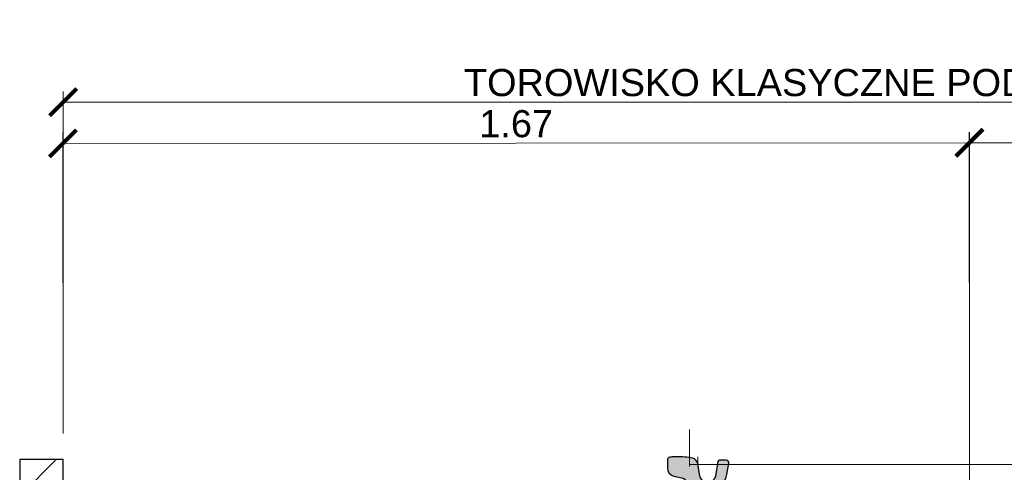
# Model space of a CAD drawing. Header units: feet. Extents: x 210.7 to 255.4, y -209.3 to -191.9.
# Tile 4 of 25: x 215.977 to 217.791, y -203.845 to -203.011. Entities that reach past the tile are written whole.
import ezdxf

# ---------------------------------------------------------------- set-up
doc = ezdxf.new("R2010")
doc.units = ezdxf.units.FT
doc.header["$MEASUREMENT"] = 0
doc.header["$PDMODE"] = 34
doc.linetypes.add('DASHDOT2', pattern=[12.7, 6.35, -3.175, 0, -3.175])
for name, color, linetype, lineweight in [('BETON kresk', 8, 'Continuous', 9), ('Osie', 1, 'DASHDOT2', 13), ('oś-szyny', 1, 'DASHDOT2', 0), ('Podkład', 7, 'Continuous', 30), ('Sb3', 7, 'Continuous', 15), ('sb4', 7, 'Continuous', 15), ('Wymiar', 7, 'Continuous', 15)]:
    doc.layers.add(name, color=color, linetype=linetype, lineweight=lineweight)
for name, color, linetype in [('beton obram', 7, 'Continuous'), ('Podkadka sprężysta', 1, 'Continuous'), ('Szyna', 7, 'Continuous')]:
    doc.layers.add(name, color=color, linetype=linetype)
doc.layers.add('brudnopis', color=50, linetype='Continuous', lineweight=30, plot=False)
doc.styles.add('Opis_1_25', font='arial.ttf', dxfattribs={"height": 0.05})
doc.dimstyles.new('1_25_DK$0', dxfattribs={"dimtxt": 0.05, "dimasz": 0.05, "dimexe": 0.02, "dimexo": 0.05, "dimgap": 0.01, "dimtad": 1, "dimdec": 3, "dimzin": 3, "dimdsep": 46, "dimtxsty": 'Opis_1_25', "dimblk": 'ARCHTICK', "dimcen": 0.05, "dimclrd": 256, "dimclre": 256, "dimazin": 3, "dimtfac": 1, "dimtdec": 3, "dimtofl": 0, "dimtmove": 0, "dimatfit": 3, "dimldrblk": 'ARCHTICK', "dimfxl": 1, "dimfrac": 2, "dimtolj": 1, "dimtzin": 3, "dimlwd": -1, "dimlwe": -1, "dimarcsym": 0})

# ---------------------------------------------------------------- blocks, each defined once
blk = doc.blocks.new('_ArchTick')
at = {"color": 0, "linetype": 'ByBlock', "lineweight": 0, "const_width": 0.15}
blk.add_lwpolyline([(-0.5, -0.5), (0.5, 0.5)], dxfattribs=at)
blk = doc.blocks.new('*D16')
at = {"layer": 'DEFPOINTS', "color": 0, "lineweight": 70, "transparency": 16777216}
for p in [(218.9266122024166, -203.2367113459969), (217.7270996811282, -203.8227364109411), (218.9270997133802, -203.8217364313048)]:
    blk.add_point(p, dxfattribs=at)
at = {"layer": 'Wymiar', "transparency": 16777216}
for p, q in [((218.9270580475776, -203.7717364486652), (218.9265955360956, -203.216711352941)), ((217.7270580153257, -203.7727364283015), (217.7265955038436, -203.2177113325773)), ((217.7266121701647, -203.2377113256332), (218.9266122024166, -203.2367113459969))]:
    blk.add_line(p, q, dxfattribs=at)
at = {"layer": 'Wymiar', "transparency": 16777216, "xscale": 0.05, "yscale": 0.05, "zscale": 0.05}
for p, rotation in [((217.7266121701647, -203.2377113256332), 180.0477454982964), ((218.9266122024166, -203.2367113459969), 0.04774549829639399)]:
    blk.add_blockref('_ArchTick', p, dxfattribs=dict(at, rotation=rotation))
at = {"layer": 'Wymiar', "color": 0, "transparency": 16777216, "insert": (218.3265825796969, -203.2016826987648), "char_height": 0.05, "attachment_point": 5, "rotation": 0.047745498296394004, "style": 'Opis_1_25'}
blk.add_mtext('\\A1;1.20', dxfattribs=at)
blk = doc.blocks.new('*D17')
at = {"layer": 'DEFPOINTS', "color": 0, "lineweight": 70, "transparency": 16777216}
for p in [(217.7267493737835, -203.237711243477), (216.0570997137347, -203.8237363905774), (217.7270996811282, -203.8227364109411)]:
    blk.add_point(p, dxfattribs=at)
at = {"layer": 'Wymiar', "transparency": 16777216}
for p, q in [((216.0570697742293, -203.7737363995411), (216.0567374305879, -203.2187112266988)), ((217.7270697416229, -203.7727364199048), (217.7267373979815, -203.2177112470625)), ((216.05674940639, -203.2387112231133), (217.7267493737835, -203.237711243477))]:
    blk.add_line(p, q, dxfattribs=at)
at = {"layer": 'Wymiar', "transparency": 16777216, "xscale": 0.05, "yscale": 0.05, "zscale": 0.05}
for p, rotation in [((216.05674940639, -203.2387112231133), 180.0343081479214), ((217.7267493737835, -203.237711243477), 0.03430814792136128)]:
    blk.add_blockref('_ArchTick', p, dxfattribs=dict(at, rotation=rotation))
at = {"layer": 'Wymiar', "color": 0, "transparency": 16777216, "insert": (216.8917281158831, -203.2026825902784), "char_height": 0.05, "attachment_point": 5, "rotation": 0.03430814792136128, "style": 'Opis_1_25'}
blk.add_mtext('\\A1;1.67', dxfattribs=at)
blk = doc.blocks.new('*D15')
at = {"layer": 'DEFPOINTS', "color": 0, "lineweight": 70, "transparency": 16777216}
for p in [(218.9270997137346, -203.1627676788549), (216.0570997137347, -203.8217364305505), (218.9270997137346, -203.8217364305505)]:
    blk.add_point(p, dxfattribs=at)
at = {"layer": 'Wymiar', "transparency": 16777216}
for p, q in [((216.0570997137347, -203.7717364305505), (216.0570997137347, -203.1427676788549)), ((218.9270997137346, -203.7717364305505), (218.9270997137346, -203.1427676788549)), ((216.0570997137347, -203.1627676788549), (218.9270997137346, -203.1627676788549))]:
    blk.add_line(p, q, dxfattribs=at)
at = {"layer": 'Wymiar', "transparency": 16777216, "xscale": 0.05, "yscale": 0.05, "zscale": 0.05, "rotation": 180}
blk.add_blockref('_ArchTick', (216.0570997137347, -203.1627676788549), dxfattribs=at)
at = {"layer": 'Wymiar', "transparency": 16777216, "xscale": 0.05, "yscale": 0.05, "zscale": 0.05}
blk.add_blockref('_ArchTick', (218.9270997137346, -203.1627676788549), dxfattribs=at)
at = {"layer": 'Wymiar', "color": 0, "transparency": 16777216, "insert": (217.4920997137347, -203.1268979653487), "char_height": 0.05, "attachment_point": 5, "style": 'Opis_1_25'}
blk.add_mtext('\\A1;{\\fArial|b0|i0|c238|p34;TOROWISKO KLASYCZNE PODSYPKOWE}', dxfattribs=at)
blk = doc.blocks.new('PS-60R2-SB4-1800')
h = blk.add_hatch(color=251)
edge = h.paths.add_edge_path()
edge.add_arc((-64.85020978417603, 18.20540894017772), 4.499999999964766, 4.328325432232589, 24.187061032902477, ccw=False)
edge.add_arc((-59.5653256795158, 18.60540894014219), 0.8000000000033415, 184.3283254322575, 364.3283254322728)
edge.add_arc((-64.85020978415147, 18.2054089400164), 6.099999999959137, 4.328325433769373, 5.518464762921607)
edge.add_line((-58.77848170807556, 18.79202480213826), (-58.02596563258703, 18.79189964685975))
edge.add_line((-58.02596563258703, 18.79189964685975), (-58.01851709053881, 17.15335696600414))
edge.add_line((-58.01851709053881, 17.15335696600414), (-60.51127112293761, 16.90517299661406))
edge.add_line((-60.51127112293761, 16.90517299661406), (-60.51143550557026, 16.10521954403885))
edge.add_line((-60.51143550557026, 16.10521954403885), (-61.65020978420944, 16.1054089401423))
edge.add_line((-61.65020978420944, 16.1054089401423), (-61.70545377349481, 17.70880618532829))
edge.add_line((-61.70545377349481, 17.70880618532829), (-61.70506451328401, 20.04929525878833))
edge.add_line((-61.70506451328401, 20.04929525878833), (-60.74525279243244, 20.04913562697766))
h = blk.add_hatch(color=251)
edge = h.paths.add_edge_path()
edge.add_arc((-38.14976804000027, 18.20942884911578), 4.499999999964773, 155.8129389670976, 175.6716745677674)
edge.add_arc((-43.43465214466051, 18.60942884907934), 0.8000000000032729, 175.6716745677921, 355.6716745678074, ccw=False)
edge.add_arc((-38.14976804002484, 18.20942884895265), 6.099999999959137, 174.4815352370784, 175.6716745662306, ccw=False)
edge.add_line((-44.22149611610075, 18.7960447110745), (-44.97401219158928, 18.79591955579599))
edge.add_line((-44.97401219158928, 18.79591955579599), (-44.9814607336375, 17.15737687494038))
edge.add_line((-44.9814607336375, 17.15737687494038), (-42.4887067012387, 16.90919290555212))
edge.add_line((-42.4887067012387, 16.90919290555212), (-42.48854231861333, 16.10923945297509))
edge.add_line((-42.48854231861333, 16.10923945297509), (-41.34976803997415, 16.10942884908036))
edge.add_line((-41.34976803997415, 16.10942884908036), (-41.29452405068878, 17.71282609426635))
edge.add_line((-41.29452405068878, 17.71282609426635), (-41.2949133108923, 20.0533151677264))
edge.add_line((-41.2949133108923, 20.0533151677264), (-42.25472503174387, 20.05315553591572))
h = blk.add_hatch(color=251)
edge = h.paths.add_edge_path()
edge.add_arc((38.14985109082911, 18.20942884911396), 4.499999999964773, 4.328325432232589, 24.18706103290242, ccw=False)
edge.add_arc((43.43473519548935, 18.60942884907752), 0.8000000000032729, 184.3283254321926, 364.3283254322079)
edge.add_arc((38.14985109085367, 18.20942884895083), 6.099999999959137, 4.328325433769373, 5.518464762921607)
edge.add_line((44.22157916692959, 18.79604471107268), (44.97409524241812, 18.79591955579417))
edge.add_line((44.97409524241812, 18.79591955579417), (44.98154378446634, 17.15737687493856))
edge.add_line((44.98154378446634, 17.15737687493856), (42.48878975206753, 16.9091929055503))
edge.add_line((42.48878975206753, 16.9091929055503), (42.48862536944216, 16.10923945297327))
edge.add_line((42.48862536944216, 16.10923945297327), (41.34985109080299, 16.10942884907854))
edge.add_line((41.34985109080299, 16.10942884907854), (41.29460710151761, 17.71282609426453))
edge.add_line((41.29460710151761, 17.71282609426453), (41.29499636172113, 20.05331516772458))
edge.add_line((41.29499636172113, 20.05331516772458), (42.25480808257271, 20.0531555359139))
h = blk.add_hatch(color=251)
edge = h.paths.add_edge_path()
edge.add_arc((64.85029283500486, 18.2054089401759), 4.499999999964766, 155.8129389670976, 175.6716745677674)
edge.add_arc((59.56540873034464, 18.60540894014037), 0.8000000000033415, 175.6716745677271, 355.67167456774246, ccw=False)
edge.add_arc((64.85029283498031, 18.20540894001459), 6.099999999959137, 174.4815352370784, 175.6716745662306, ccw=False)
edge.add_line((58.77856475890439, 18.79202480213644), (58.02604868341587, 18.79189964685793))
edge.add_line((58.02604868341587, 18.79189964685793), (58.01860014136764, 17.15335696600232))
edge.add_line((58.01860014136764, 17.15335696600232), (60.51135417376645, 16.90517299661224))
edge.add_line((60.51135417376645, 16.90517299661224), (60.5115185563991, 16.10521954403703))
edge.add_line((60.5115185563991, 16.10521954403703), (61.65029283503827, 16.10540894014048))
edge.add_line((61.65029283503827, 16.10540894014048), (61.70553682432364, 17.70880618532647))
edge.add_line((61.70553682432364, 17.70880618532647), (61.70514756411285, 20.04929525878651))
edge.add_line((61.70514756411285, 20.04929525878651), (60.74533584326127, 20.04913562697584))
at = {"layer": 'Podkadka sprężysta'}
h = blk.add_hatch(dxfattribs=at)
h.set_pattern_fill('ANSI37', color=256, angle=0.009529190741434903, style=0)
h.set_pattern_definition([(45.00952919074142, (-51.49991694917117, 15.60774071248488), (-0.08840304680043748, 0.08837364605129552), []), (135.0095291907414, (-51.49991694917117, 15.60774071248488), (-0.08837364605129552, -0.08840304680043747), [])])
h.paths.add_polyline_path([(-61.63283859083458, 15.60605544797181), (-61.65020978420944, 16.1054089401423), (-41.34976803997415, 16.10942884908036), (-41.36699530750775, 15.60942597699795)])
h = blk.add_hatch(dxfattribs=at)
h.set_pattern_fill('ANSI37', color=256, scale=100, style=0)
h.set_pattern_definition([(134.9904708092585, (51.5, 15.60774071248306), (0.08840304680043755, 0.08837364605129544), []), (44.99047080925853, (51.5, 15.60774071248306), (0.08837364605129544, -0.08840304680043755), [])])
h.paths.add_polyline_path([(61.63292164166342, 15.60605544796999), (61.65029283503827, 16.10540894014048), (41.34985109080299, 16.10942884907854), (41.36707835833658, 15.60942597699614)])
at = {"layer": 'sb4'}
h = blk.add_hatch(dxfattribs=at)
h.set_pattern_fill('ANSI31', color=256, angle=0.009529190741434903, style=0)
h.set_pattern_definition([(134.9904708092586, (-92.79758262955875, -4.70838610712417), (0.08840304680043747, 0.08837364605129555), [])])
edge = h.paths.add_edge_path()
edge.add_line((-61.65020978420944, 16.1054089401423), (-64.85020978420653, 16.1054089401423))
edge.add_arc((-64.8502097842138, 20.20540894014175), 4.099999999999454, 90.00000000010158, 270.00000000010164, ccw=False)
edge.add_arc((-64.85020978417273, 18.20540894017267), 6.099999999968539, 4.328325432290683, 90.00000000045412, ccw=False)
edge.add_arc((-59.5653256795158, 18.60540894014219), 0.8000000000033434, -175.67167456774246, 4.328325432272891, ccw=False)
edge.add_arc((-64.85020978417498, 18.20540894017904), 4.499999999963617, 4.328325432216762, 90.00000000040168)
edge.add_arc((-64.85020978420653, 20.20540894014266), 2.5, 90, 270)
edge.add_line((-64.85020978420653, 17.70540894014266), (-61.70580229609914, 17.70347502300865))
edge.add_line((-61.70580229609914, 17.70347502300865), (-61.65020978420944, 16.1054089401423))
h = blk.add_hatch(dxfattribs=at)
h.set_pattern_fill('ANSI31', color=256, angle=0.009529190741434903, style=0)
h.set_pattern_definition([(45.00952919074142, (-10.20239519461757, -4.704366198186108), (-0.08840304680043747, 0.08837364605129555), [])])
edge = h.paths.add_edge_path()
edge.add_line((-41.34976803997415, 16.10942884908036), (-38.14976803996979, 16.10942884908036))
edge.add_arc((-38.14976803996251, 20.2094288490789), 4.099999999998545, 269.9999999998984, 449.9999999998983)
edge.add_arc((-38.14976804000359, 18.20942884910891), 6.099999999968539, 89.99999999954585, 175.6716745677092)
edge.add_arc((-43.43465214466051, 18.60942884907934), 0.8000000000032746, 175.6716745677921, 355.6716745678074)
edge.add_arc((-38.14976804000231, 18.20942884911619), 4.499999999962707, 89.9999999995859, 175.6716745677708, ccw=False)
edge.add_arc((-38.14976803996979, 20.2094288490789), 2.5, -90, 90, ccw=False)
edge.add_line((-38.14976803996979, 17.7094288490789), (-41.29470646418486, 17.70753173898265))
edge.add_line((-41.29470646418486, 17.70753173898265), (-41.34976803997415, 16.10942884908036))
h = blk.add_hatch(dxfattribs=at)
h.set_pattern_fill('ANSI31', color=256, angle=0.009529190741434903, style=0)
h.set_pattern_definition([(134.9904708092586, (10.2024782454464, -4.704366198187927), (0.08840304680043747, 0.08837364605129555), [])])
edge = h.paths.add_edge_path()
edge.add_line((41.34985109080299, 16.10942884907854), (38.14985109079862, 16.10942884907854))
edge.add_arc((38.14985109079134, 20.20942884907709), 4.099999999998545, 90.00000000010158, 270.00000000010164, ccw=False)
edge.add_arc((38.14985109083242, 18.20942884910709), 6.099999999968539, 4.328325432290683, 90.00000000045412, ccw=False)
edge.add_arc((43.43473519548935, 18.60942884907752), 0.8000000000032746, -175.67167456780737, 4.328325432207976, ccw=False)
edge.add_arc((38.14985109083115, 18.20942884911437), 4.499999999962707, 4.328325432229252, 90.00000000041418)
edge.add_arc((38.14985109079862, 20.20942884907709), 2.5, 90, 270)
edge.add_line((38.14985109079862, 17.70942884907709), (41.29478951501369, 17.70753173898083))
edge.add_line((41.29478951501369, 17.70753173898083), (41.34985109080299, 16.10942884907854))
h = blk.add_hatch(dxfattribs=at)
h.set_pattern_fill('ANSI31', color=256, angle=0.009529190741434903, style=0)
h.set_pattern_definition([(45.00952919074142, (92.79766568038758, -4.708386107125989), (-0.08840304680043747, 0.08837364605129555), [])])
edge = h.paths.add_edge_path()
edge.add_line((61.65029283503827, 16.10540894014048), (64.85029283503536, 16.10540894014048))
edge.add_arc((64.85029283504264, 20.20540894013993), 4.099999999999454, 269.9999999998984, 449.9999999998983)
edge.add_arc((64.85029283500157, 18.20540894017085), 6.099999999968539, 89.9999999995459, 175.6716745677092)
edge.add_arc((59.56540873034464, 18.60540894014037), 0.8000000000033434, 175.6716745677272, 355.6716745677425)
edge.add_arc((64.85029283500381, 18.20540894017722), 4.499999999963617, 89.99999999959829, 175.6716745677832, ccw=False)
edge.add_arc((64.85029283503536, 20.20540894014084), 2.5, -90, 90, ccw=False)
edge.add_line((64.85029283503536, 17.70540894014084), (61.70588534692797, 17.70347502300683))
edge.add_line((61.70588534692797, 17.70347502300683), (61.65029283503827, 16.10540894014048))
at = {"layer": 'Szyna'}
h = blk.add_hatch(color=256, dxfattribs=at)
edge = h.paths.add_edge_path()
edge.add_arc((-54.07513544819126, 32.0297057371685), 1.499999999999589, 180.0000026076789, 258.6900701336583)
edge.add_line((-54.36930958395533, 30.5588347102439), (-52.90401923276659, 30.26577670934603))
edge.add_arc((-53.10013532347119, 29.28519602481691), 0.9999999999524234, 2.595729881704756e-06, 78.69007012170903, ccw=False)
edge.add_line((-52.10013532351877, 29.28519607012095), (-52.10013483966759, 18.64498753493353))
edge.add_arc((-53.10013483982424, 18.64498748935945), 1.000000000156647, -84.2894042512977, 2.611202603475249e-06, ccw=False)
edge.add_line((-53.00063107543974, 17.64995030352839), (-60.22998587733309, 16.92701449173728))
edge.add_arc((-60.20013474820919, 16.62850333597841), 0.3000000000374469, 95.71059571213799, 180.0000025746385)
edge.add_line((-60.50013474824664, 16.62850332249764), (-60.5001347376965, 16.3999995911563))
edge.add_arc((-60.20013473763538, 16.39999960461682), 0.3000000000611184, 180.0000025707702, 270.0000025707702)
edge.add_line((-60.20013472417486, 16.09999960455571), (-42.80013472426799, 16.1000003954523))
edge.add_arc((-42.80013473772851, 16.40000039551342), 0.3000000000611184, 270.0000025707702, 360.0000025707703)
edge.add_line((-42.50013473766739, 16.40000040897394), (-42.50013474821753, 16.62850414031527))
edge.add_arc((-42.80013474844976, 16.62850412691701), 0.3000000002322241, 2.558879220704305e-06, 84.28940942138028)
edge.add_line((-42.77028364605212, 16.92701528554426), (-49.99963851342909, 17.64995044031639))
edge.add_arc((-49.90013483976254, 18.64498763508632), 1.000000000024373, 180.0000026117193, 264.28940947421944, ccw=False)
edge.add_line((-50.90013483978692, 18.64498758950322), (-50.90013519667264, 26.49519612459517))
edge.add_arc((-49.90013519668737, 26.49519617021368), 0.9999999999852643, 101.30993508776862, 180.0000026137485, ccw=False)
edge.add_line((-50.0962513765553, 27.47577683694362), (-47.38879003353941, 28.0172692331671))
edge.add_arc((-48.07519666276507, 31.44930156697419), 3.500000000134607, 281.3099350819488, 350.5376803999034)
edge.add_line((-44.6228179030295, 30.87390526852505), (-44.28216873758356, 32.91780083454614))
edge.add_arc((-44.77536570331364, 33.00000030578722), 0.5000000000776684, 350.5376803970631, 450.000002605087)
edge.add_line((-44.77536572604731, 33.50000030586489), (-45.99262867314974, 33.50000025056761))
edge.add_arc((-45.99262865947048, 33.20000025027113), 0.3000000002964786, 90.00000261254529, 170.5376804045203)
edge.add_line((-46.28854683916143, 33.24931993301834), (-46.7379117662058, 30.55312961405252))
edge.add_arc((-48.09913539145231, 30.78000015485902), 1.380000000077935, 270.0000025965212, 350.5376803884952, ccw=False)
edge.add_line((-48.09913532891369, 29.40000015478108), (-48.25113532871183, 29.40000014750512))
edge.add_arc((-48.2511353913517, 30.78000014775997), 1.380000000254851, 189.4623248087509, 270.00000260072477, ccw=False)
edge.add_line((-49.61235899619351, 30.55312948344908), (-49.98892671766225, 32.81253518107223))
edge.add_arc((-51.27123880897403, 32.59881643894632), 1.300000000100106, 9.462324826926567, 76.81804508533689)
edge.add_arc((-52.79913517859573, 26.07535626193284), 7.999999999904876, 76.81804506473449, 86.81323531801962)
edge.add_arc((-54.02213417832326, 4.109376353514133), 29.99999999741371, 86.81323532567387, 90.3828454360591)
edge.add_arc((-54.16913517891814, 26.10888522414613), 8.000000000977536, 90.38284543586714, 96.93827769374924)
edge.add_arc((-55.07513551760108, 33.55396167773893), 0.500000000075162, 96.93827769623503, 180.000002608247)
edge.add_line((-55.57513551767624, 33.55396165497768), (-55.57513544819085, 32.02970566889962))
h = blk.add_hatch(color=256, dxfattribs=at)
edge = h.paths.add_edge_path()
edge.add_arc((54.0752184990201, 32.02970573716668), 1.499999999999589, 281.30992986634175, 359.99999739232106, ccw=False)
edge.add_line((54.36939263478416, 30.55883471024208), (52.90410228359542, 30.26577670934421))
edge.add_arc((53.10021837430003, 29.28519602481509), 0.9999999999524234, 101.3099298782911, 179.99999740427)
edge.add_line((52.10021837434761, 29.28519607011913), (52.10021789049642, 18.64498753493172))
edge.add_arc((53.10021789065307, 18.64498748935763), 1.000000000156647, 179.9999973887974, 264.2894042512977)
edge.add_line((53.00071412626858, 17.64995030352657), (60.23006892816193, 16.92701449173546))
edge.add_arc((60.20021779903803, 16.62850333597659), 0.3000000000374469, -2.574638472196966e-06, 84.289404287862, ccw=False)
edge.add_line((60.50021779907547, 16.62850332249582), (60.50021778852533, 16.39999959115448))
edge.add_arc((60.20021778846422, 16.399999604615), 0.3000000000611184, 269.9999974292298, 359.9999974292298, ccw=False)
edge.add_line((60.20021777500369, 16.09999960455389), (42.80021777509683, 16.10000039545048))
edge.add_arc((42.80021778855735, 16.4000003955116), 0.3000000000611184, 179.9999974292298, 269.9999974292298, ccw=False)
edge.add_line((42.50021778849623, 16.40000040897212), (42.50021779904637, 16.62850414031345))
edge.add_arc((42.80021779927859, 16.62850412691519), 0.3000000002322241, 95.71059057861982, 179.9999974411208, ccw=False)
edge.add_line((42.77036669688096, 16.92701528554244), (49.99972156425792, 17.64995044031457))
edge.add_arc((49.90021789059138, 18.6449876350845), 1.000000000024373, 275.7105905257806, 359.9999973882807)
edge.add_line((50.90021789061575, 18.6449875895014), (50.90021824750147, 26.49519612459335))
edge.add_arc((49.90021824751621, 26.49519617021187), 0.9999999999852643, 359.9999973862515, 438.6900649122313)
edge.add_line((50.09633442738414, 27.4757768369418), (47.38887308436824, 28.01726923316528))
edge.add_arc((48.0752797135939, 31.44930156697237), 3.500000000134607, 189.4623196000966, 258.69006491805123, ccw=False)
edge.add_line((44.62290095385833, 30.87390526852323), (44.2822517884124, 32.91780083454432))
edge.add_arc((44.77544875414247, 33.0000003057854), 0.5000000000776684, 89.99999739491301, 189.4623196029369, ccw=False)
edge.add_line((44.77544877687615, 33.50000030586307), (45.99271172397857, 33.50000025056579))
edge.add_arc((45.99271171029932, 33.20000025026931), 0.3000000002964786, 9.462319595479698, 89.99999738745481, ccw=False)
edge.add_line((46.28862988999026, 33.24931993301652), (46.73799481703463, 30.5531296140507))
edge.add_arc((48.09921844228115, 30.7800001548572), 1.380000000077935, 189.4623196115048, 269.9999974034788)
edge.add_line((48.09921837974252, 29.40000015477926), (48.25121837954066, 29.40000014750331))
edge.add_arc((48.25121844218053, 30.78000014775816), 1.380000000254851, 269.9999973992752, 350.5376751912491)
edge.add_line((49.61244204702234, 30.55312948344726), (49.98900976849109, 32.81253518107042))
edge.add_arc((51.27132185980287, 32.5988164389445), 1.300000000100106, 103.1819549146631, 170.5376751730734, ccw=False)
edge.add_arc((52.79921822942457, 26.07535626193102), 7.999999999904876, 93.18676468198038, 103.18195493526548, ccw=False)
edge.add_arc((54.02221722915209, 4.109376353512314), 29.99999999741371, 89.61715456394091, 93.18676467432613, ccw=False)
edge.add_arc((54.16921822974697, 26.10888522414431), 8.000000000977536, 83.06172230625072, 89.61715456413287, ccw=False)
edge.add_arc((55.07521856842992, 33.55396167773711), 0.500000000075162, -2.6082469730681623e-06, 83.06172230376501, ccw=False)
edge.add_line((55.57521856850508, 33.55396165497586), (55.57521849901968, 32.0297056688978))
for p, q in [((-60.51162242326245, 16.90321591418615), (-60.51145789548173, 16.10624195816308)), ((-42.4887067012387, 16.90919290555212), (-42.48854231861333, 16.10923945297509)), ((42.48878975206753, 16.9091929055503), (42.48862536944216, 16.10923945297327)), ((60.51170547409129, 16.90321591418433), (60.51154094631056, 16.10624195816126)), ((-61.63283859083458, 15.60605544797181), (-64.95012177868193, 15.60550373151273))]:
    blk.add_line(p, q)
for points in [[(-60.74525279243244, 20.04913562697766, -0.08686759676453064), (-60.36304403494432, 18.54503158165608, 1.000000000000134), (-58.76760732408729, 18.66578629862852, 0.005193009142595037), (-58.77848170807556, 18.79202480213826), (-58.02596563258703, 18.79189964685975), (-58.01851709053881, 17.15335696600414), (-60.51127112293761, 16.90517299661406), (-60.51143550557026, 16.10521954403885), (-61.65020978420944, 16.1054089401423), (-61.70545377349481, 17.70880618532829), (-61.70506451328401, 20.04929525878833)], [(-42.25472503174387, 20.05315553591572, 0.08686759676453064), (-42.63693378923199, 18.54905149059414, -1.000000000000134), (-44.23237050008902, 18.66980620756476, -0.005193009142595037), (-44.22149611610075, 18.7960447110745), (-44.97401219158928, 18.79591955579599), (-44.9814607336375, 17.15737687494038), (-42.4887067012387, 16.90919290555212), (-42.48854231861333, 16.10923945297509), (-41.34976803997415, 16.10942884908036), (-41.29452405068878, 17.71282609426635), (-41.2949133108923, 20.0533151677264)], [(42.25480808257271, 20.0531555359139, -0.08686759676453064), (42.63701684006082, 18.54905149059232, 1.000000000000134), (44.23245355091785, 18.66980620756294, 0.005193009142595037), (44.22157916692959, 18.79604471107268), (44.97409524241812, 18.79591955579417), (44.98154378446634, 17.15737687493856), (42.48878975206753, 16.9091929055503), (42.48862536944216, 16.10923945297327), (41.34985109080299, 16.10942884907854), (41.29460710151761, 17.71282609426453), (41.29499636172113, 20.05331516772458)], [(60.74533584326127, 20.04913562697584, 0.08686759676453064), (60.36312708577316, 18.54503158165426, -1.000000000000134), (58.76769037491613, 18.6657862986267, -0.005193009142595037), (58.77856475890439, 18.79202480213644), (58.02604868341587, 18.79189964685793), (58.01860014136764, 17.15335696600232), (60.51135417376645, 16.90517299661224), (60.5115185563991, 16.10521954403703), (61.65029283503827, 16.10540894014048), (61.70553682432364, 17.70880618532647), (61.70514756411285, 20.04929525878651)]]:
    blk.add_lwpolyline(points, format="xyb", close=True)
at = {"layer": 'brudnopis', "lineweight": 0, "ltscale": 5}
for p, q in [((-51.50000000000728, 32.69999960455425), (51.50008305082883, 32.69999960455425)), ((-49.97017078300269, 32.69999960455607), (-49.97017078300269, 34.10870663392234)), ((49.97025383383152, 32.69999960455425), (49.97025383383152, 34.10870663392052))]:
    blk.add_line(p, q, dxfattribs=at)
at = {"layer": 'oś-szyny', "ltscale": 0.002}
for p, q in [((-51.5, 12.34887240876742), (-51.5, 39.15927775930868)), ((51.50008305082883, 12.3488724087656), (51.50008305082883, 39.15927775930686))]:
    blk.add_line(p, q, dxfattribs=at)
at = {"layer": 'Podkadka sprężysta'}
for points in [[(-61.63283859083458, 15.60605544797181), (-61.65020978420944, 16.1054089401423), (-41.34976803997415, 16.10942884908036), (-41.36699530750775, 15.60942597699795)], [(61.63292164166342, 15.60605544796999), (61.65029283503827, 16.10540894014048), (41.34985109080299, 16.10942884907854), (41.36707835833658, 15.60942597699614)]]:
    blk.add_lwpolyline(points, close=True, dxfattribs=at)
at = {"layer": 'Podkład', "ltscale": 5}
for p, q in [((-88.5, 15.60000000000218), (-90, 13.60000000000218)), ((88.50000000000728, 15.60000000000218), (-88.49999999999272, 15.60000000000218)), ((-10, 15.60000000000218), (-10, 1.818989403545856e-12)), ((-3, 1.818989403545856e-12), (-10, 15.60000000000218)), ((0, 15.60000000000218), (0, 1.818989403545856e-12)), ((0, 15.60000000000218), (0, 1.818989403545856e-12)), ((3, 1.818989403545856e-12), (10, 15.60000000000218)), ((10, 15.60000000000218), (10, 1.818989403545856e-12)), ((88.5, 15.60000000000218), (90, 13.60000000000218)), ((-90, 1.818989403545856e-12), (-90, 13.60000000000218)), ((90, 1.818989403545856e-12), (90, 13.60000000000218)), ((-10, 3.000000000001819), (-90, 3.000000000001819)), ((10, 3.000000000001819), (89.99999999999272, 3.000000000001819)), ((-89.99999999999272, 0), (89.99999999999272, 1.818989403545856e-12))]:
    blk.add_line(p, q, dxfattribs=at)
at = {"layer": 'Sb3'}
for points in [[(-61.63283859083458, 15.60605544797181), (-61.77465327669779, 19.6826699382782, 0.4041133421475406), (-62.27443416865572, 20.1652867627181), (-64.16259709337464, 20.16497273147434, 0.3936855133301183), (-64.6612744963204, 19.70015658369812), (-64.95012177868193, 15.60550373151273)], [(61.63292164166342, 15.60605544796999), (61.77473632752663, 19.68266993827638, -0.4041133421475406), (62.27451721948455, 20.16528676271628), (64.16268014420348, 20.16497273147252, -0.3936855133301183), (64.66135754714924, 19.7001565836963), (64.95020482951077, 15.60550373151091)]]:
    blk.add_lwpolyline(points, format="xyb", close=True, dxfattribs=at)
for points in [[(-41.36699530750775, 15.60942597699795), (-41.22653663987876, 19.68608741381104, -0.4041133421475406), (-40.72691630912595, 20.16887045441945), (-38.8387533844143, 20.16918448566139, -0.3936855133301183), (-38.33992139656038, 19.70453423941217), (-38.04971211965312, 15.60997769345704), (-41.36699530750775, 15.60942597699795)], [(41.36707835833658, 15.60942597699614), (41.22661969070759, 19.68608741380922, 0.4041133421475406), (40.72699935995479, 20.16887045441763), (38.83883643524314, 20.16918448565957, 0.3936855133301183), (38.34000444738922, 19.70453423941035), (38.04979517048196, 15.60997769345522), (41.36707835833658, 15.60942597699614)]]:
    blk.add_lwpolyline(points, format="xyb", dxfattribs=at)
at = {"layer": 'sb4'}
for points in [[(-61.65020978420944, 16.1054089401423), (-64.85020978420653, 16.1054089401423, -1), (-64.85020978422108, 24.30540894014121, -0.3922565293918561), (-58.76760732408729, 18.66578629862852, -1.000000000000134), (-60.36304403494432, 18.54503158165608, 0.3922565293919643), (-64.85020978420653, 22.70540894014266, 0.9999999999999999), (-64.85020978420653, 17.70540894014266), (-61.70580229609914, 17.70347502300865)], [(-41.34976803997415, 16.10942884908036), (-38.14976803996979, 16.10942884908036, 1), (-38.14976803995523, 24.30942884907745, 0.3922565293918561), (-44.23237050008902, 18.66980620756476, 1.000000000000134), (-42.63693378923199, 18.54905149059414, -0.3922565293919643), (-38.14976803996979, 22.7094288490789, -0.9999999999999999), (-38.14976803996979, 17.7094288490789), (-41.29470646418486, 17.70753173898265)], [(41.34985109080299, 16.10942884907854), (38.14985109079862, 16.10942884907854, -1), (38.14985109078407, 24.30942884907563, -0.3922565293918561), (44.23245355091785, 18.66980620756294, -1.000000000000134), (42.63701684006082, 18.54905149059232, 0.3922565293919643), (38.14985109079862, 22.70942884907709, 0.9999999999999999), (38.14985109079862, 17.70942884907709), (41.29478951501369, 17.70753173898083)], [(61.65029283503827, 16.10540894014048), (64.85029283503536, 16.10540894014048, 1), (64.85029283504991, 24.30540894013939, 0.3922565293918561), (58.76769037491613, 18.6657862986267, 1.000000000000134), (60.36312708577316, 18.54503158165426, -0.3922565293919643), (64.85029283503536, 22.70540894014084, -0.9999999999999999), (64.85029283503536, 17.70540894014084), (61.70588534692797, 17.70347502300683)]]:
    blk.add_lwpolyline(points, format="xyb", close=True, dxfattribs=at)
for points in [[(-61.70527135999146, 17.70351183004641), (-61.65020978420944, 16.1054089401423)], [(-41.29470646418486, 17.70753173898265), (-41.34976803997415, 16.10942884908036)]]:
    blk.add_lwpolyline(points, dxfattribs=at)
at = {"layer": 'Szyna'}
for points in [[(-55.57513544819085, 32.02970566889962, 0.3575107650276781), (-54.36930958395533, 30.5588347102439), (-52.90401923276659, 30.26577670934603, -0.3575107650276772), (-52.10013532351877, 29.28519607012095), (-52.10013483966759, 18.64498753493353, -0.3853135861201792), (-53.00063107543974, 17.64995030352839), (-60.22998587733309, 16.92701449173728, 0.3853135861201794), (-60.50013474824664, 16.62850332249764), (-60.5001347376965, 16.3999995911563, 0.414213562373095), (-60.20013472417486, 16.09999960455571), (-42.80013472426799, 16.1000003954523, 0.414213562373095), (-42.50013473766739, 16.40000040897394), (-42.50013474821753, 16.62850414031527, 0.3853135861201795), (-42.77028364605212, 16.92701528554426), (-49.99963851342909, 17.64995044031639, -0.385313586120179), (-50.90013483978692, 18.64498758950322), (-50.90013519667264, 26.49519612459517, -0.357510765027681), (-50.0962513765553, 27.47577683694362), (-47.38879003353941, 28.0172692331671, 0.3115981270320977), (-44.6228179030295, 30.87390526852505), (-44.28216873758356, 32.91780083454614, 0.4634545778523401), (-44.77536572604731, 33.50000030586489), (-45.99262867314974, 33.50000025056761, 0.3666293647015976), (-46.28854683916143, 33.24931993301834), (-46.7379117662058, 30.55312961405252, -0.3666293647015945), (-48.09913532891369, 29.40000015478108), (-48.25113532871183, 29.40000014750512, -0.3666293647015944), (-49.61235899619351, 30.55312948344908), (-49.98892671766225, 32.81253518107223), (-49.98892671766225, 32.81253518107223, 0.3026593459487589), (-50.97478130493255, 33.86456244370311, 0.04363991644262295), (-52.35440826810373, 34.06298532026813, 0.01557662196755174), (-54.22259008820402, 34.10870663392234), (-54.22259008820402, 34.10870663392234, 0.02861127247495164), (-55.13553554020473, 34.05030010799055, 0.3791741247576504), (-55.57513551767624, 33.55396165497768)], [(55.57521849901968, 32.0297056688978, -0.3575107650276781), (54.36939263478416, 30.55883471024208), (52.90410228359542, 30.26577670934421, 0.3575107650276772), (52.10021837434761, 29.28519607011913), (52.10021789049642, 18.64498753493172, 0.3853135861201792), (53.00071412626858, 17.64995030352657), (60.23006892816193, 16.92701449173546, -0.3853135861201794), (60.50021779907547, 16.62850332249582), (60.50021778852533, 16.39999959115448, -0.414213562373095), (60.20021777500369, 16.09999960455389), (42.80021777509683, 16.10000039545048, -0.414213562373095), (42.50021778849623, 16.40000040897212), (42.50021779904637, 16.62850414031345, -0.3853135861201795), (42.77036669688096, 16.92701528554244), (49.99972156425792, 17.64995044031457, 0.385313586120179), (50.90021789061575, 18.6449875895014), (50.90021824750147, 26.49519612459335, 0.357510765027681), (50.09633442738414, 27.4757768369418), (47.38887308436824, 28.01726923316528, -0.3115981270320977), (44.62290095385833, 30.87390526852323), (44.2822517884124, 32.91780083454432, -0.4634545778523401), (44.77544877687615, 33.50000030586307), (45.99271172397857, 33.50000025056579, -0.3666293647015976), (46.28862988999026, 33.24931993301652), (46.73799481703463, 30.5531296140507, 0.3666293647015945), (48.09921837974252, 29.40000015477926), (48.25121837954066, 29.40000014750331, 0.3666293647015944), (49.61244204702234, 30.55312948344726), (49.98900976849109, 32.81253518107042), (49.98900976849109, 32.81253518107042, -0.3026593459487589), (50.97486435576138, 33.86456244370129, -0.04363991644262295), (52.35449131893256, 34.06298532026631, -0.01557662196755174), (54.22267313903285, 34.10870663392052), (54.22267313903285, 34.10870663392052, -0.02861127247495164), (55.13561859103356, 34.05030010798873, -0.3791741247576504), (55.57521856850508, 33.55396165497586)]]:
    blk.add_lwpolyline(points, format="xyb", close=True, dxfattribs=at)

msp = doc.modelspace()

# ---------------------------------------------------------------- hatches: boundary and pattern name
at = {"layer": 'BETON kresk'}
h = msp.add_hatch(dxfattribs=at)
h.set_pattern_fill('ANSI31', color=256, scale=0.5)
h.set_pattern_definition([(45, (-21.42532998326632, -94.72078291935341), (-0.04419417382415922, 0.04419417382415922), [])])
h.paths.add_polyline_path([(216.0570997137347, -203.8217364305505), (215.9770997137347, -203.8217364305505), (215.9770997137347, -204.1217364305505), (216.0570997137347, -204.1217364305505)])

# ---------------------------------------------------------------- linework, layer by layer
at = {"layer": 'beton obram'}
msp.add_lwpolyline([(216.0570997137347, -203.8217364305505), (215.9770997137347, -203.8217364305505), (215.9770997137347, -204.1217364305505), (216.0570997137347, -204.1217364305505)], close=True, dxfattribs=at)
at = {"layer": 'Osie', "ltscale": 0.01}
for points in [[(217.7270997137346, -205.0726827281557), (217.7270997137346, -203.6595793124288)], [(217.7270997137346, -205.0726827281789), (217.7270997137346, -203.659579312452)]]:
    msp.add_lwpolyline(points, dxfattribs=at)

# ---------------------------------------------------------------- block references
at = {"xscale": -0.01, "yscale": 0.01, "zscale": 0.01}
msp.add_blockref('PS-60R2-SB4-1800', (217.7261953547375, -204.1577364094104), dxfattribs=at)

# ---------------------------------------------------------------- dimensions: what is measured, and where the dimension line sits
at = {"layer": 'Wymiar'}
dim = msp.add_aligned_dim(p1=(216.0570997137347, -203.8217364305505), p2=(218.9270997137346, -203.8217364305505), distance=0.6589687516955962, text='{\\fArial|b0|i0|c238|p34;TOROWISKO KLASYCZNE PODSYPKOWE}', dimstyle='1_25_DK$0', override={"dimdec": 2}, dxfattribs=at)
dim.commit()
dim.dimension.update_dxf_attribs({"geometry": '*D15', "text_midpoint": (217.4920997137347, -203.1268979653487)})
for p1, p2, distance, picture, middle in [((216.0570997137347, -203.8237363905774), (217.7270996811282, -203.8227364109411), 0.5850252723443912, '*D17', (216.8917281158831, -203.2026825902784)), ((217.7270996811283, -203.8227364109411), (218.9270997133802, -203.8217364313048), 0.5850252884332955, '*D16', (218.3265825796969, -203.2016826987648))]:
    dim = msp.add_aligned_dim(p1=p1, p2=p2, distance=distance, dimstyle='1_25_DK$0', override={"dimdec": 2}, dxfattribs=at)
    dim.commit()
    dim.dimension.update_dxf_attribs({"geometry": picture, "text_midpoint": middle})

doc.saveas('drawing.dxf')
